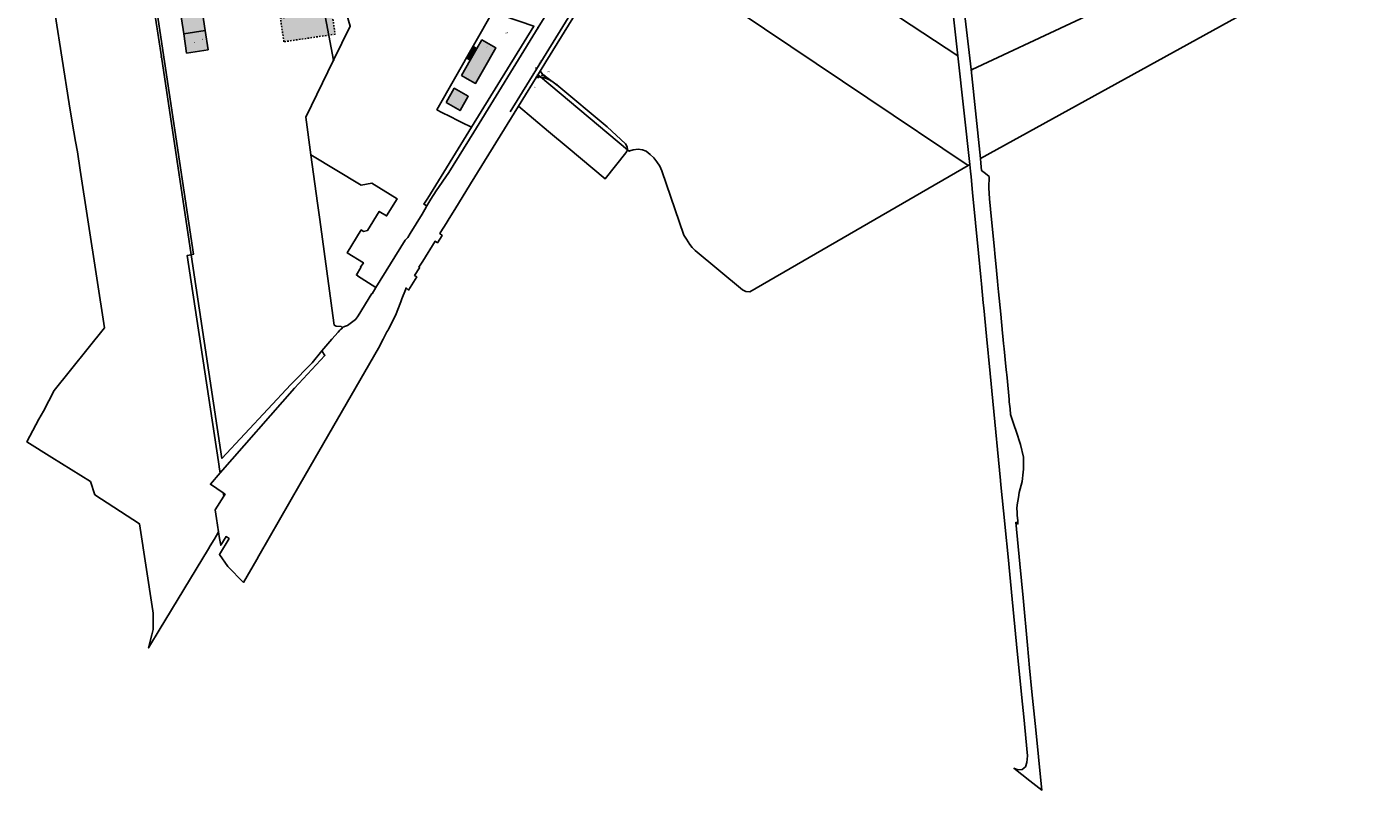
# Model space of a CAD drawing. Header units: metres. Extents: x 410063 to 2410512, y 5786105 to 5787650.
# Tile 2 of 30: x 2409593 to 2410512, y 5786105 to 5786625. Entities that reach past the tile are written whole.
import ezdxf

# ---------------------------------------------------------------- set-up
doc = ezdxf.new("R2010")
doc.units = ezdxf.units.M
doc.linetypes.add('DASHED_70', pattern=[2, 1, -1])
for name, color, linetype in [('DRUCK-FLUßRICH', 40, 'Continuous'), ('DRUCK-HALTUNGE', 40, 'Continuous'), ('DRUCK-ROHRD-M', 40, 'Continuous'), ('DRUCK-ROHRMAT', 40, 'Continuous'), ('K100-FLST_GRENZEN', 40, 'Continuous'), ('K105-FLST_NUMMERN', 40, 'Continuous'), ('K125-GEB_LINIEN', 40, 'Continuous'), ('K125-GEB_LINIEN-FLAECHE', 2, 'Continuous'), ('K130-GEB_TEXTE', 40, 'Continuous'), ('K140-EINGER_GEBFL', 40, 'Continuous'), ('K140-EINGER_GEBFL-FLAECHE', 7, 'Continuous')]:
    doc.layers.add(name, color=color, linetype=linetype)
doc.styles.add('ARIAL', font='arial.ttf')

# ---------------------------------------------------------------- blocks, each defined once
blk = doc.blocks.new('233')
at = {"layer": 'K105-FLST_NUMMERN', "color": 7}
for points in [[(2, 0.5, 0), (0, 0, 0), (2, -0.5, 0)], [(0, 0, 0), (4, 0, 0)]]:
    blk.add_polyline3d(points, dxfattribs=at)
blk = doc.blocks.new('GRENZSTEIN')
at = {"color": 7, "linetype": 'Continuous'}
blk.add_circle((0.000001, 0.000001), 0.749999, dxfattribs=at)
blk = doc.blocks.new('251')
at = {"color": 40, "linetype": 'Continuous'}
blk.add_circle((0, 0), 0.175, dxfattribs=at)
blk = doc.blocks.new('140')
at = {"layer": 'DRUCK-FLUßRICH', "color": 12}
for points in [[(0, 0, 0), (6.9, 1, 0), (7, 0, 0), (0, 0, 0)], [(0.141, 0, 0), (0.165, 0.024, 0)], [(0.331, 0.048, 0), (0.283, 0, 0)], [(0.424, 0, 0), (0.496, 0.072, 0)], [(0.662, 0.096, 0), (0.566, 0, 0)], [(0.707, 0, 0), (0.827, 0.12, 0)], [(0.992, 0.144, 0), (0.849, 0, 0)], [(0.99, 0, 0), (1.158, 0.168, 0)], [(1.323, 0.192, 0), (1.131, 0, 0)], [(1.273, 0, 0), (1.489, 0.216, 0)], [(1.654, 0.24, 0), (1.414, 0, 0)], [(1.556, 0, 0), (1.819, 0.264, 0)], [(1.985, 0.288, 0), (1.697, 0, 0)], [(1.838, 0, 0), (2.15, 0.312, 0)], [(2.315, 0.336, 0), (1.98, 0, 0)], [(2.121, 0, 0), (2.481, 0.36, 0)], [(2.646, 0.384, 0), (2.263, 0, 0)], [(2.404, 0, 0), (2.812, 0.407, 0)], [(2.977, 0.431, 0), (2.546, 0, 0)], [(2.687, 0, 0), (3.142, 0.455, 0)], [(3.308, 0.479, 0), (2.828, 0, 0)], [(2.97, 0, 0), (3.473, 0.503, 0)], [(3.639, 0.527, 0), (3.111, 0, 0)], [(3.253, 0, 0), (3.804, 0.551, 0)], [(3.969, 0.575, 0), (3.394, 0, 0)], [(3.536, 0, 0), (4.135, 0.599, 0)], [(4.3, 0.623, 0), (3.677, 0, 0)], [(3.818, 0, 0), (4.466, 0.647, 0)], [(4.631, 0.671, 0), (3.96, 0, 0)], [(4.101, 0, 0), (4.796, 0.695, 0)], [(4.962, 0.719, 0), (4.243, 0, 0)], [(4.384, 0, 0), (5.127, 0.743, 0)], [(5.293, 0.767, 0), (4.525, 0, 0)], [(4.667, 0, 0), (5.458, 0.791, 0)], [(5.623, 0.815, 0), (4.808, 0, 0)], [(4.95, 0, 0), (5.789, 0.839, 0)], [(5.954, 0.863, 0), (5.091, 0, 0)], [(5.233, 0, 0), (6.119, 0.887, 0)], [(6.285, 0.911, 0), (5.374, 0, 0)], [(5.515, 0, 0), (6.45, 0.935, 0)], [(6.616, 0.959, 0), (5.657, 0, 0)], [(5.798, 0, 0), (6.781, 0.983, 0)], [(6.904, 0.964, 0), (5.94, 0, 0)], [(6.081, 0, 0), (6.916, 0.835, 0)], [(6.929, 0.707, 0), (6.223, 0, 0)], [(6.364, 0, 0), (6.942, 0.578, 0)], [(6.955, 0.45, 0), (6.505, 0, 0)], [(6.647, 0, 0), (6.968, 0.321, 0)], [(6.981, 0.193, 0), (6.788, 0, 0)], [(6.93, 0, 0), (6.994, 0.064, 0)]]:
    blk.add_polyline3d(points, dxfattribs=at)
blk = doc.blocks.new('147')
at = {"color": 12, "linetype": 'Continuous'}
blk.add_circle((0, 0), 1.25, dxfattribs=at)
at = {"layer": 'DRUCK-ROHRD-M', "color": 12}
blk.add_polyline3d([(-1.25, -1.25, 0), (1.25, 1.25, 0)], dxfattribs=at)

msp = doc.modelspace()

# ---------------------------------------------------------------- hatches: boundary and pattern name
at = {"layer": 'K125-GEB_LINIEN-FLAECHE', "true_color": 0xc7c8ca}
for points in [[(2409699.667, 5786620.499), (2409714.301, 5786622.786), (2409708.371, 5786662.319), (2409693.68, 5786660.095)], [(2409714.301, 5786622.786), (2409699.667, 5786620.499), (2409701.659, 5786607.313), (2409716.283, 5786609.572)], [(2409895.252, 5786602.458), (2409889.328, 5786592.094), (2409893.24, 5786589.856), (2409898.89, 5786586.624), (2409904.338, 5786596.177), (2409912.745, 5786610.918), (2409903.208, 5786616.355), (2409899.749, 5786610.346)], [(2409895.252, 5786602.458), (2409899.749, 5786610.346), (2409897.183, 5786611.853), (2409892.69, 5786603.97)], [(2409878.824, 5786573.572), (2409888.342, 5786568.134), (2409893.922, 5786577.904), (2409884.367, 5786583.327)]]:
    msp.add_hatch(color=9, dxfattribs=at).paths.add_polyline_path(points)
at = {"layer": 'K140-EINGER_GEBFL-FLAECHE'}
msp.add_hatch(color=111, dxfattribs=at).paths.add_polyline_path([(2409765.695, 5786631.165), (2409800.671, 5786636.334), (2409803.054, 5786620.211), (2409768.078, 5786615.042)])

# ---------------------------------------------------------------- linework, layer by layer
at = {"layer": 'DRUCK-HALTUNGE', "color": 12}
msp.add_polyline3d([(2409922.49, 5786567.26, 0), (2409965.15, 5786636.03, 0)], dxfattribs=at)
at = {"layer": 'K100-FLST_GRENZEN', "color": 18, "true_color": 0x000000}
for points in [[(2410085.403015, 5786699.357002, 0), (2410228.085022, 5786605.528, 0), (2410220.30603, 5786675.061996, 0), (2410193.528992, 5786961.821991, 0), (2410188.734009, 5786971.028015, 0), (2410181.216003, 5786973.867004, 0), (2410151.05603, 5786931.912994, 0), (2410029.923004, 5786735.841003, 0), (2410085.403015, 5786699.357002, 0)], [(2410227.809998, 5786675.807999, 0), (2410237.323975, 5786596.034, 0), (2410237.919983, 5786596.105, 0), (2410506.333984, 5786721.759003, 0), (2410502.132019, 5786752.548996, 0), (2410501.700989, 5786755.703995, 0), (2410499.655029, 5786770.699005, 0), (2410486.380005, 5786769.815002, 0), (2410483.55603, 5786769.626999, 0), (2410332.742981, 5786759.589005, 0), (2410307.909973, 5786757.936005, 0), (2410220.643982, 5786752.128006, 0), (2410227.809998, 5786675.807999, 0)], [(2410000.358002, 5786687.984001, 0), (2410071.587006, 5786640.247002, 0), (2410078.862, 5786635.372002, 0), (2410166.661987, 5786576.54, 0), (2410235.244995, 5786530.582001, 0), (2410236.388, 5786531.243, 0), (2410228.085022, 5786605.528, 0), (2410085.403015, 5786699.357002, 0), (2410029.923004, 5786735.841003, 0), (2410004.433014, 5786694.581001, 0), (2410000.358002, 5786687.984001, 0)], [(2410237.323975, 5786596.034, 0), (2410243.583008, 5786535.307999, 0), (2410511.606018, 5786683.127998, 0), (2410508.171997, 5786708.288002, 0), (2410506.333984, 5786721.759003, 0), (2410237.919983, 5786596.105, 0), (2410237.323975, 5786596.034, 0)], [(2409801.951996, 5786602.493999, 0), (2409813.328995, 5786625.754002, 0), (2409804.462006, 5786656.219002, 0), (2409808.919998, 5786669.739998, 0), (2409806.085007, 5786670.709, 0), (2409802.764008, 5786671.844002, 0), (2409788.524994, 5786673.584, 0), (2409801.951996, 5786602.493999, 0)], [(2409680.196999, 5786644.037998, 0), (2409678.389999, 5786644.582001, 0), (2409684.43, 5786604.652, 0), (2409704.792999, 5786469.810997, 0), (2409706.436996, 5786470.212997, 0), (2409680.196999, 5786644.037998, 0)], [(2409917.996002, 5786632.669998, 0), (2409911.355011, 5786634.924, 0), (2409910.518005, 5786635.208, 0), (2409872.498993, 5786568.646, 0), (2409875.998001, 5786566.882999, 0), (2409881.582993, 5786564.066999, 0), (2409886.914001, 5786561.379999, 0), (2409889.494003, 5786560.08, 0), (2409896.14801, 5786556.725, 0), (2409938.734009, 5786625.632, 0), (2409917.996002, 5786632.669998, 0)], [(2409928.208008, 5786571.033, 0), (2409948.608002, 5786553.927999, 0), (2409962.083008, 5786542.629002, 0), (2409987.330994, 5786521.471001, 0), (2410001.617004, 5786539.192001, 0), (2410002.587006, 5786541.210999, 0), (2410002.587006, 5786541.280998, 0), (2409943.145996, 5786591.108, 0), (2409943.058014, 5786591.126, 0), (2409940.363007, 5786590.727, 0), (2409937.838989, 5786586.637, 0), (2409928.208008, 5786571.033, 0)], [(2409940.363007, 5786590.727, 0), (2409943.058014, 5786591.126, 0), (2409943.145996, 5786591.108, 0), (2409941.472992, 5786592.525, 0), (2409940.363007, 5786590.727, 0)], [(2409941.472992, 5786592.525, 0), (2409943.145996, 5786591.108, 0), (2409945.688995, 5786590.583, 0), (2409950.27301, 5786588.555, 0), (2409945.740997, 5786592.051, 0), (2409944.312012, 5786593.412, 0), (2409942.979004, 5786594.967, 0), (2409941.472992, 5786592.525, 0)], [(2409943.145996, 5786591.108, 0), (2410002.587006, 5786541.280998, 0), (2410002.416992, 5786543.450001, 0), (2410001.238007, 5786545.339001, 0), (2409988.723999, 5786556.913, 0), (2409954.411011, 5786585.626, 0), (2409950.27301, 5786588.555, 0), (2409945.688995, 5786590.583, 0), (2409943.145996, 5786591.108, 0)]]:
    msp.add_polyline3d(points, close=True, dxfattribs=at)
for points in [[(2409945.76001, 5786631.417999, 0), (2409941.582001, 5786624.669998, 0), (2409897.713989, 5786553.362, 0), (2409880.783997, 5786525.841999, 0), (2409871.977005, 5786513.400002, 0), (2409868.457001, 5786507.582001, 0), (2409865.705002, 5786503.031998, 0), (2409864.296997, 5786500.695999, 0), (2409862.401993, 5786497.552002, 0), (2409854.339996, 5786484.172997, 0), (2409852.774994, 5786481.575996, 0), (2409850.895996, 5786479.776001, 0), (2409830.889999, 5786447.404999, 0), (2409828.268005, 5786443.192001, 0), (2409828.121994, 5786443.272003, 0), (2409818.692993, 5786428.087997, 0), (2409817.298004, 5786425.841995, 0), (2409816.947998, 5786425.576996, 0), (2409816.947998, 5786425.576996, 0), (2409811.602005, 5786421.526001, 0), (2409809.518005, 5786420.731003, 0), (2409807.759995, 5786420.059998, 0), (2409807.998001, 5786419.785995, 0), (2409806.876999, 5786418.996002, 0), (2409806.296997, 5786418.330002, 0), (2409805.041, 5786416.888, 0), (2409800.914001, 5786412.149994, 0), (2409794.050003, 5786404.270004, 0), (2409796.061996, 5786401.091003, 0), (2409775.263, 5786378.692001, 0), (2409724.595001, 5786320.92099, 0), (2409717.888, 5786313.263, 0), (2409726.671997, 5786307.269989, 0), (2409727.924004, 5786306.415985, 0), (2409727.021004, 5786304.976013, 0), (2409721.269997, 5786295.803986, 0), (2409722.162003, 5786289.911011, 0), (2409723.553001, 5786280.727997, 0), (2409724.227997, 5786276.269989, 0), (2409724.928001, 5786271.645996, 0), (2409728.616997, 5786277.497009, 0), (2409730.690002, 5786276.196014, 0), (2409724.108002, 5786265.388, 0), (2409729.834, 5786257.130005, 0), (2409740.460999, 5786246.20401, 0), (2409749.577003, 5786261.872986, 0), (2409751.050003, 5786264.404999, 0), (2409779.266006, 5786313.391998, 0), (2409804.791, 5786357.699997, 0), (2409832.613998, 5786406.063004, 0), (2409835.804001, 5786412.138, 0), (2409838.460007, 5786417.195007, 0), (2409838.957993, 5786418.143005, 0), (2409839.466995, 5786419.112, 0), (2409844.334, 5786428.378006, 0), (2409847.850006, 5786437.630005, 0), (2409848.636993, 5786439.695007, 0), (2409850.992004, 5786445.820999, 0), (2409851.485001, 5786447.102005, 0), (2409853.171005, 5786445.692001, 0), (2409858.75, 5786454.679993, 0), (2409857.263, 5786455.656998, 0), (2409860.705994, 5786460.926003, 0), (2409860.255997, 5786461.221001, 0), (2409862.830002, 5786465.363998, 0), (2409871.266006, 5786478.943001, 0), (2409872.899002, 5786477.915001, 0), (2409876.028, 5786482.983002, 0), (2409874.554001, 5786484.236, 0), (2409876.438995, 5786487.301003, 0), (2409877.677994, 5786489.314003, 0), (2409881.955002, 5786496.208, 0), (2409884.720993, 5786500.667, 0), (2409895.507996, 5786518.056999, 0), (2409928.208008, 5786571.033, 0), (2409937.838989, 5786586.637, 0), (2409940.363007, 5786590.727, 0), (2409941.472992, 5786592.525, 0), (2409942.979004, 5786594.967, 0), (2409946.864014, 5786601.266001, 0), (2409996.247009, 5786681.330002, 0)], [(2409996.247009, 5786681.330002, 0), (2409946.864014, 5786601.266001, 0), (2409942.979004, 5786594.967, 0), (2409944.312012, 5786593.412, 0), (2409944.312012, 5786593.412, 0), (2409945.740997, 5786592.051, 0), (2409950.27301, 5786588.555, 0), (2409954.411011, 5786585.626, 0), (2409988.723999, 5786556.913, 0), (2410001.238007, 5786545.339001, 0), (2410002.416992, 5786543.450001, 0), (2410002.587006, 5786541.280998, 0), (2410003.699005, 5786540.348, 0), (2410004.126007, 5786540.584999, 0), (2410006.40799, 5786541.318001, 0), (2410009.912994, 5786541.758999, 0), (2410012.787994, 5786541.375999, 0), (2410015.437988, 5786540.327999, 0), (2410018.134003, 5786538.241001, 0), (2410020.618011, 5786535.868, 0), (2410022.700989, 5786533.174999, 0), (2410024.687988, 5786530.208, 0), (2410026.187988, 5786527.074001, 0), (2410041.196991, 5786483.232002, 0), (2410042.90799, 5786480.424004, 0), (2410045.276001, 5786476.795998, 0), (2410046.868988, 5786474.754997, 0), (2410048.786011, 5786472.764999, 0), (2410081.209015, 5786445.774002, 0), (2410083.35199, 5786444.744995, 0), (2410086.144989, 5786444.395004, 0), (2410235.244995, 5786530.582001, 0), (2410166.661987, 5786576.54, 0), (2410078.862, 5786635.372002, 0)], [(2409680.196999, 5786644.037998, 0), (2409706.436996, 5786470.212997, 0), (2409704.792999, 5786469.810997, 0), (2409725.775002, 5786330.871994, 0), (2409772.867996, 5786381.186005, 0), (2409787.462006, 5786395.970001, 0), (2409794.050003, 5786404.270004, 0), (2409800.914001, 5786412.149994, 0), (2409805.041, 5786416.888, 0), (2409806.296997, 5786418.330002, 0), (2409806.876999, 5786418.996002, 0), (2409807.998001, 5786419.785995, 0), (2409807.759995, 5786420.059998, 0), (2409807.138, 5786420.778, 0), (2409803.875, 5786421.028, 0), (2409802.401001, 5786421.770004, 0), (2409802.175995, 5786423.410995, 0), (2409792.544006, 5786493.717003, 0), (2409791.020004, 5786504.852997, 0), (2409786.507004, 5786537.810001, 0), (2409782.968002, 5786563.655001, 0), (2409801.951996, 5786602.493999, 0), (2409788.524994, 5786673.584, 0)], [(2410220.30603, 5786675.061996, 0), (2410228.085022, 5786605.528, 0), (2410236.388, 5786531.243, 0), (2410236.833008, 5786526.723, 0), (2410237.205017, 5786522.946999, 0), (2410238.257996, 5786512.132004, 0), (2410242.286011, 5786470.757004, 0), (2410243.879028, 5786454.395004, 0), (2410244.315979, 5786449.904999, 0), (2410245.546997, 5786436.931, 0), (2410245.857971, 5786433.662003, 0), (2410247.695984, 5786414.307007, 0), (2410250.127014, 5786388.686996, 0), (2410251.979004, 5786369.807999, 0), (2410257.289001, 5786315.694, 0), (2410257.567017, 5786312.85199, 0), (2410259.309021, 5786295.065002, 0), (2410260.169983, 5786286.319, 0), (2410260.440002, 5786283.609985, 0), (2410262.390015, 5786263.67099, 0), (2410265.221008, 5786234.804993, 0), (2410268.221985, 5786204.170013, 0), (2410271.802979, 5786167.55899, 0), (2410273.093018, 5786154.454987, 0), (2410275.69397, 5786127.90799, 0), (2410275.265015, 5786123.329987, 0), (2410274.294983, 5786120.571991, 0), (2410271.995972, 5786118.743011, 0), (2410269.117004, 5786118.322998, 0), (2410266.40802, 5786119.462006, 0), (2410277.344971, 5786110.997009, 0), (2410285.541016, 5786104.618988, 0), (2410285.301025, 5786106.917999, 0), (2410285.111023, 5786108.787994, 0), (2410281.289978, 5786145.778992, 0), (2410278.630005, 5786171.506989, 0), (2410277.13501, 5786187.941986, 0), (2410275.732971, 5786203.372009, 0), (2410272.788025, 5786235.765015, 0), (2410270.536987, 5786259.013, 0), (2410267.80603, 5786287.239014, 0), (2410269.20697, 5786286.15799, 0), (2410269.041016, 5786288.161011, 0), (2410268.70697, 5786292.18399, 0), (2410268.536011, 5786294.246002, 0), (2410268.33197, 5786296.709991, 0), (2410268.72998, 5786299.221008, 0), (2410269.507996, 5786304.135986, 0), (2410270.059998, 5786307.622009, 0), (2410272.008972, 5786315.143005, 0), (2410272.710022, 5786321.519012, 0), (2410272.934998, 5786323.570007, 0), (2410272.914001, 5786326.537994, 0), (2410272.879028, 5786331.641998, 0), (2410270.867004, 5786340.330002, 0), (2410267.906982, 5786349.356995, 0), (2410266.617004, 5786353.291, 0), (2410264.125, 5786360.889999, 0), (2410263.760986, 5786364.638, 0), (2410263.289978, 5786369.475998, 0), (2410263.140991, 5786371.003998, 0), (2410262.651001, 5786376.044998, 0), (2410261.48999, 5786387.987, 0), (2410261.35498, 5786389.371994, 0), (2410260.940002, 5786393.641998, 0), (2410259.768982, 5786405.684998, 0), (2410259.419983, 5786409.270004, 0), (2410258.934021, 5786414.264999, 0), (2410258.734009, 5786416.324005, 0), (2410257.478027, 5786429.175995, 0), (2410255.991028, 5786444.388, 0), (2410255.53302, 5786449.070999, 0), (2410255.271973, 5786451.742004, 0), (2410254.090027, 5786463.842003, 0), (2410253.66803, 5786468.160004, 0), (2410252.924988, 5786475.767998, 0), (2410251.159973, 5786493.834, 0), (2410249.79303, 5786507.809998, 0), (2410249.383972, 5786515.435997, 0), (2410249.63501, 5786523.076, 0), (2410247.044983, 5786525.073002, 0), (2410244.383972, 5786527.125999, 0), (2410243.879028, 5786532.287998, 0), (2410243.583008, 5786535.307999, 0), (2410237.323975, 5786596.034, 0), (2410227.809998, 5786675.807999, 0)], [(2409607.160999, 5786664.240997, 0), (2409621.573999, 5786572.626, 0), (2409623.518, 5786560.271999, 0), (2409625.934, 5786546.973999, 0), (2409627.191, 5786540.056999, 0), (2409629.112, 5786527.466999, 0), (2409645.512, 5786419.992004, 0), (2409611.35, 5786377.100006, 0), (2409603.886002, 5786363.134003, 0), (2409600.91, 5786357.565994, 0), (2409592.667, 5786342.143005, 0), (2409609.599001, 5786331.533997, 0), (2409636.121, 5786315.089996, 0), (2409639.104, 5786306.105988, 0), (2409669.459999, 5786286.22699, 0), (2409678.549999, 5786226.77301, 0), (2409678.793999, 5786225.174988, 0), (2409678.799, 5786224.385986, 0), (2409678.869999, 5786214.063995, 0), (2409677.972, 5786210.518005, 0), (2409675.694, 5786201.524994, 0), (2409678.451, 5786206.088013, 0), (2409680.939999, 5786210.208008, 0), (2409683.001999, 5786213.619995, 0), (2409716.515999, 5786269.082001, 0), (2409717.764, 5786271.14801, 0), (2409720.404999, 5786275.519012, 0), (2409721.997002, 5786278.153992, 0), (2409723.553001, 5786280.727997, 0), (2409722.162003, 5786289.911011, 0), (2409721.269997, 5786295.803986, 0), (2409727.021004, 5786304.976013, 0), (2409726.671997, 5786307.269989, 0), (2409717.888, 5786313.263, 0), (2409724.595001, 5786320.92099, 0), (2409724.185997, 5786323.612, 0), (2409723.688004, 5786326.886993, 0), (2409723.458, 5786328.395996, 0), (2409702.044998, 5786469.139999, 0), (2409704.792999, 5786469.810997, 0), (2409684.43, 5786604.652, 0), (2409678.389999, 5786644.582001, 0)], [(2409813.328995, 5786625.754002, 0), (2409801.951996, 5786602.493999, 0), (2409782.968002, 5786563.655001, 0), (2409786.507004, 5786537.810001, 0), (2409820.837997, 5786517.328003, 0), (2409828.141998, 5786518.584, 0), (2409845.376999, 5786507.953003, 0), (2409838.151993, 5786496.274002, 0), (2409833.175003, 5786499.308998, 0), (2409825.218002, 5786486.306, 0), (2409822.539001, 5786485.660004, 0), (2409820.848999, 5786486.690002, 0), (2409811.343994, 5786471.051003, 0), (2409822.408997, 5786464.32, 0), (2409820.477005, 5786461.178001, 0), (2409820.639008, 5786461.078003, 0), (2409817.606995, 5786455.985001, 0), (2409818.496994, 5786455.429001, 0), (2409818.378006, 5786455.285995, 0), (2409830.889999, 5786447.404999, 0), (2409850.895996, 5786479.776001, 0), (2409852.774994, 5786481.575996, 0), (2409854.339996, 5786484.172997, 0), (2409862.401993, 5786497.552002, 0), (2409864.296997, 5786500.695999, 0), (2409865.705002, 5786503.031998, 0), (2409863.703995, 5786504.227997, 0), (2409866.292007, 5786508.415001, 0), (2409896.14801, 5786556.725, 0), (2409889.494003, 5786560.08, 0), (2409886.914001, 5786561.379999, 0), (2409881.582993, 5786564.066999, 0), (2409875.998001, 5786566.882999, 0), (2409872.498993, 5786568.646, 0), (2409910.518005, 5786635.208, 0)], [(2409938.734009, 5786625.632, 0), (2409896.14801, 5786556.725, 0), (2409866.292007, 5786508.415001, 0), (2409863.703995, 5786504.227997, 0), (2409865.705002, 5786503.031998, 0), (2409865.705002, 5786503.031998, 0), (2409868.457001, 5786507.582001, 0), (2409871.977005, 5786513.400002, 0), (2409880.783997, 5786525.841999, 0), (2409897.713989, 5786553.362, 0), (2409941.582001, 5786624.669998, 0), (2409945.76001, 5786631.417999, 0)]]:
    msp.add_polyline3d(points, dxfattribs=at)
at = {"layer": 'K125-GEB_LINIEN', "color": 32}
for points in [[(2409699.667, 5786620.499001, 0), (2409714.301003, 5786622.785999, 0), (2409708.371002, 5786662.319, 0), (2409693.68, 5786660.095001, 0), (2409699.667, 5786620.499001, 0)], [(2409714.301003, 5786622.785999, 0), (2409699.667, 5786620.499001, 0), (2409701.659, 5786607.313, 0), (2409716.282997, 5786609.572001, 0), (2409714.301003, 5786622.785999, 0)], [(2409895.252014, 5786602.458, 0), (2409889.328003, 5786592.094, 0), (2409893.240005, 5786589.856, 0), (2409898.890015, 5786586.624, 0), (2409904.338013, 5786596.177, 0), (2409912.744995, 5786610.917999, 0), (2409903.208008, 5786616.355, 0), (2409899.748993, 5786610.346001, 0), (2409895.252014, 5786602.458, 0)], [(2409895.252, 5786602.458, 0), (2409899.749, 5786610.346, 0), (2409897.183, 5786611.853, 0), (2409892.69, 5786603.97, 0), (2409895.252, 5786602.458, 0)], [(2409878.824005, 5786573.572, 0), (2409888.341995, 5786568.134, 0), (2409893.921997, 5786577.904, 0), (2409884.367004, 5786583.327, 0), (2409878.824005, 5786573.572, 0)]]:
    msp.add_polyline3d(points, dxfattribs=at)
at = {"layer": 'K140-EINGER_GEBFL', "color": 132, "linetype": 'DASHED_70'}
msp.add_polyline3d([(2409765.695, 5786631.165, 0), (2409800.671, 5786636.334, 0), (2409803.054, 5786620.211, 0), (2409768.078, 5786615.042, 0), (2409765.695, 5786631.165, 0)], dxfattribs=at)

# ---------------------------------------------------------------- block references
at = {"layer": 'DRUCK-FLUßRICH', "xscale": 0.067, "yscale": 0.233, "rotation": 54.18800000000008}
msp.add_blockref('140', (2409943.82, 5786601.645), dxfattribs=at)
at = {"layer": 'DRUCK-ROHRD-M', "xscale": 0.067, "yscale": 0.067, "rotation": 58.201}
msp.add_blockref('147', (2409940.124, 5786597.104), dxfattribs=at)
at = {"layer": 'K100-FLST_GRENZEN', "xscale": 0.333, "yscale": 0.333}
for name, p in [('GRENZSTEIN', (2409941.582, 5786624.67)), ('251', (2410228.085, 5786605.528)), ('GRENZSTEIN', (2409684.43, 5786604.652)), ('GRENZSTEIN', (2409801.952, 5786602.494)), ('251', (2410237.324, 5786596.034)), ('GRENZSTEIN', (2410237.92, 5786596.105)), ('GRENZSTEIN', (2409940.363, 5786590.727)), ('GRENZSTEIN', (2409941.473, 5786592.525)), ('GRENZSTEIN', (2409942.979, 5786594.967)), ('GRENZSTEIN', (2409943.058, 5786591.126)), ('251', (2409943.146, 5786591.108)), ('GRENZSTEIN', (2409944.312, 5786593.412)), ('GRENZSTEIN', (2409945.689, 5786590.583)), ('GRENZSTEIN', (2409945.741, 5786592.051)), ('GRENZSTEIN', (2409950.273, 5786588.555)), ('GRENZSTEIN', (2409954.411, 5786585.626))]:
    msp.add_blockref(name, p, dxfattribs=at)
at = {"layer": 'K105-FLST_NUMMERN'}
for p, xscale, yscale, rotation in [((2409941.799, 5786591.603), 0.371295, 0.371295, 266.060997), ((2409944.142, 5786592.183), 0.299367, 0.299367, 19.297001)]:
    msp.add_blockref('233', p, dxfattribs=dict(at, xscale=xscale, yscale=yscale, rotation=rotation))

# ---------------------------------------------------------------- texts
at = {"layer": 'DRUCK-ROHRMAT', "color": 12, "linetype": 'Continuous', "style": 'ARIAL'}
for s, p in [('a =  250 mm x 22.8 mm  PN 10', (2409940.722, 5786597.673)), ('PE-HD', (2409937.566, 5786592.575))]:
    msp.add_text(s, height=0.3, rotation=58.201, dxfattribs=at).set_placement(p)
at = {"layer": 'K105-FLST_NUMMERN', "color": 7, "linetype": 'Continuous', "style": 'ARIAL'}
for s, p in [('534', (2409919.167, 5786620.858)), ('928', (2409947.953, 5786594.306)), ('880', (2409938.997, 5786583.659))]:
    msp.add_text(s, height=0.8325, dxfattribs=at).set_placement(p)
at = {"layer": 'K130-GEB_TEXTE', "color": 7, "linetype": 'Continuous', "style": 'ARIAL'}
msp.add_text('IV', height=0.666, dxfattribs=at).set_placement((2409706.674, 5786614.186))
for s, rotation, p in [('18', 278.776001, (2409712.109, 5786617.19)), ('1', 330.186005, (2409906.364, 5786611.218))]:
    msp.add_text(s, height=0.666, rotation=rotation, dxfattribs=at).set_placement(p)

doc.saveas('drawing.dxf')
